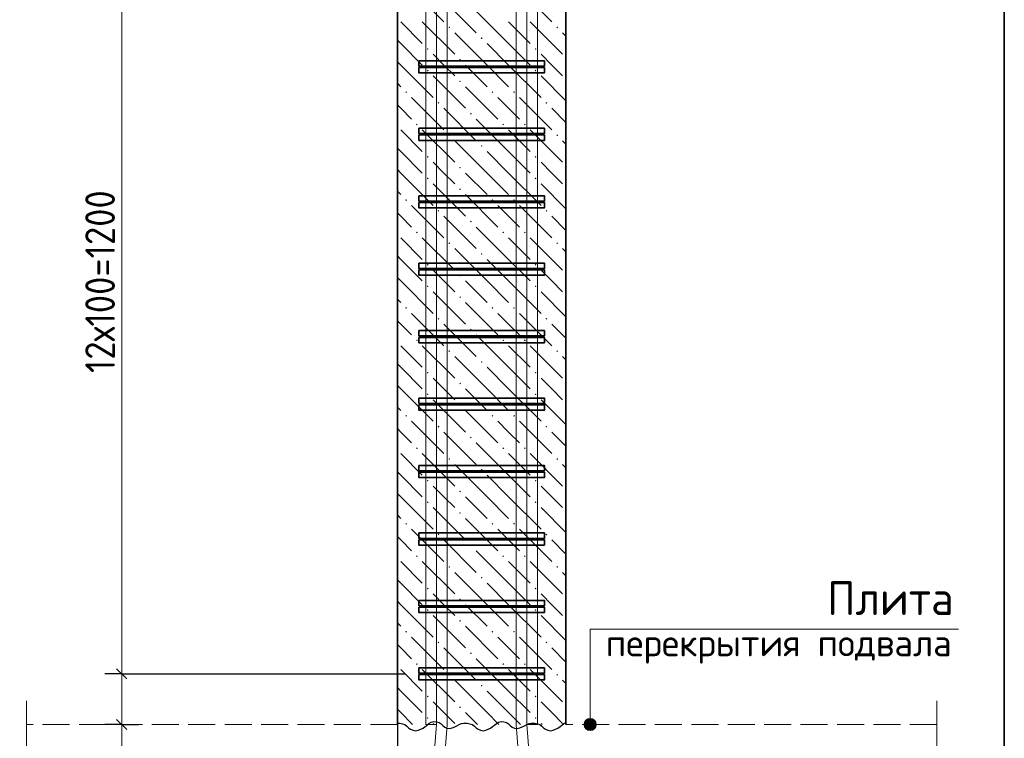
# Model space of a CAD drawing. Header units: millimetres. Extents: x 0 to 42000, y 0 to 29700.
# Tile 3 of 17: x 5185 to 12485, y 5949 to 11276. Entities that reach past the tile are written whole.
import ezdxf

# ---------------------------------------------------------------- set-up
doc = ezdxf.new("R2010")
doc.units = ezdxf.units.MM
doc.linetypes.add('______2', pattern=[270, 200, -70])
doc.linetypes.add('______5', pattern=[1100, 800, -100, 100, -100])
for name, color, linetype, lineweight in [('S1 Продольная арматура', 52, 'Continuous', 25), ('Standard', 7, 'Continuous', 25), ('ЖБ Перекрытие верхний уровень', 7, 'Continuous', 18), ('Оси', 7, '______5', 13), ('Позиционная метка диаметр_ шаг', 7, 'Continuous', 13), ('Позиционная метка линия выноска', 7, 'Continuous', 13), ('Примечания', 7, 'Continuous', 13), ('Размерная линия_ общее', 7, 'Continuous', 13), ('Хомут', 52, 'Continuous', 25)]:
    doc.layers.add(name, color=color, linetype=linetype, lineweight=lineweight)
doc.layers.add('ЖБ Пилон', color=7, linetype='______2', lineweight=13, true_color=0xa0a0a0)
doc.styles.add('ISOCPEUR', font='txt')

msp = doc.modelspace()

# ---------------------------------------------------------------- hatches: boundary and pattern name
at = {"layer": 'ЖБ Пилон', "linetype": 'Continuous', "lineweight": 18, "transparency": 33554687}
for points in [[(8363.2, 11219.3), (8369.7, 11225.7), (8376.2, 11219.3), (8369.7, 11212.7)], [(9163.2, 11219.3), (9169.7, 11225.7), (9176.2, 11219.3), (9169.7, 11212.7)], [(8603.2, 11139.2), (8609.7, 11145.7), (8616.2, 11139.2), (8609.7, 11132.7)], [(8203.2, 11059.2), (8209.7, 11065.7), (8216.2, 11059.2), (8209.7, 11052.7)], [(9003.2, 11059.2), (9009.7, 11065.7), (9016.2, 11059.2), (9009.7, 11052.7)], [(8443.2, 10979.2), (8449.7, 10985.7), (8456.2, 10979.2), (8449.7, 10972.7)], [(8203.2, 10899.2), (8209.7, 10905.7), (8216.2, 10899.2), (8209.7, 10892.7)], [(9003.2, 10899.2), (9009.7, 10905.7), (9016.2, 10899.2), (9009.7, 10892.7)], [(8443.2, 10819.3), (8449.7, 10825.7), (8456.2, 10819.3), (8449.7, 10812.7)], [(8043.2, 10739.2), (8049.7, 10745.7), (8056.2, 10739.2), (8049.7, 10732.7)], [(8683.2, 10739.2), (8689.7, 10745.7), (8696.2, 10739.2), (8689.7, 10732.7)], [(8843.2, 10739.2), (8849.7, 10745.7), (8856.2, 10739.2), (8849.7, 10732.7)], [(8283.2, 10659.2), (8289.7, 10665.7), (8296.2, 10659.2), (8289.7, 10652.7)], [(9083.2, 10659.2), (9089.7, 10665.7), (9096.2, 10659.2), (9089.7, 10652.7)], [(8523.2, 10579.2), (8529.7, 10585.7), (8536.2, 10579.2), (8529.7, 10572.7)], [(8123.2, 10499.2), (8129.7, 10505.7), (8136.2, 10499.2), (8129.7, 10492.7)], [(8763.2, 10499.2), (8769.7, 10505.7), (8776.2, 10499.2), (8769.7, 10492.7)], [(8923.2, 10499.2), (8929.7, 10505.7), (8936.2, 10499.2), (8929.7, 10492.7)], [(8363.2, 10419.3), (8369.7, 10425.7), (8376.2, 10419.3), (8369.7, 10412.7)], [(9163.2, 10419.3), (9169.7, 10425.7), (9176.2, 10419.3), (9169.7, 10412.7)], [(8603.2, 10339.2), (8609.7, 10345.7), (8616.2, 10339.2), (8609.7, 10332.7)], [(8203.2, 10259.2), (8209.7, 10265.7), (8216.2, 10259.2), (8209.7, 10252.7)], [(9003.2, 10259.2), (9009.7, 10265.7), (9016.2, 10259.2), (9009.7, 10252.7)], [(8443.2, 10179.2), (8449.7, 10185.7), (8456.2, 10179.2), (8449.7, 10172.7)], [(8203.2, 10099.2), (8209.7, 10105.7), (8216.2, 10099.2), (8209.7, 10092.7)], [(9003.2, 10099.2), (9009.7, 10105.7), (9016.2, 10099.2), (9009.7, 10092.7)], [(8443.2, 10019.3), (8449.7, 10025.7), (8456.2, 10019.3), (8449.7, 10012.7)], [(8043.2, 9939.2), (8049.7, 9945.7), (8056.2, 9939.2), (8049.7, 9932.7)], [(8683.2, 9939.2), (8689.7, 9945.7), (8696.2, 9939.2), (8689.7, 9932.7)], [(8843.2, 9939.2), (8849.7, 9945.7), (8856.2, 9939.2), (8849.7, 9932.7)], [(8283.2, 9859.2), (8289.7, 9865.7), (8296.2, 9859.2), (8289.7, 9852.7)], [(9083.2, 9859.2), (9089.7, 9865.7), (9096.2, 9859.2), (9089.7, 9852.7)], [(8523.2, 9779.2), (8529.7, 9785.7), (8536.2, 9779.2), (8529.7, 9772.7)], [(8123.2, 9699.2), (8129.7, 9705.7), (8136.2, 9699.2), (8129.7, 9692.7)], [(8763.2, 9699.2), (8769.7, 9705.7), (8776.2, 9699.2), (8769.7, 9692.7)], [(8923.2, 9699.2), (8929.7, 9705.7), (8936.2, 9699.2), (8929.7, 9692.7)], [(8363.2, 9619.3), (8369.7, 9625.7), (8376.2, 9619.3), (8369.7, 9612.7)], [(9163.2, 9619.3), (9169.7, 9625.7), (9176.2, 9619.3), (9169.7, 9612.7)], [(8603.2, 9539.2), (8609.7, 9545.7), (8616.2, 9539.2), (8609.7, 9532.7)], [(8203.2, 9459.2), (8209.7, 9465.7), (8216.2, 9459.2), (8209.7, 9452.7)], [(9003.2, 9459.2), (9009.7, 9465.7), (9016.2, 9459.2), (9009.7, 9452.7)], [(8443.2, 9379.2), (8449.7, 9385.7), (8456.2, 9379.2), (8449.7, 9372.7)], [(8203.2, 9299.2), (8209.7, 9305.7), (8216.2, 9299.2), (8209.7, 9292.7)], [(9003.2, 9299.2), (9009.7, 9305.7), (9016.2, 9299.2), (9009.7, 9292.7)], [(8443.2, 9219.3), (8449.7, 9225.7), (8456.2, 9219.3), (8449.7, 9212.7)], [(8043.2, 9139.2), (8049.7, 9145.7), (8056.2, 9139.2), (8049.7, 9132.7)], [(8683.2, 9139.2), (8689.7, 9145.7), (8696.2, 9139.2), (8689.7, 9132.7)], [(8843.2, 9139.2), (8849.7, 9145.7), (8856.2, 9139.2), (8849.7, 9132.7)], [(8283.2, 9059.2), (8289.7, 9065.7), (8296.2, 9059.2), (8289.7, 9052.7)], [(9083.2, 9059.2), (9089.7, 9065.7), (9096.2, 9059.2), (9089.7, 9052.7)], [(8523.2, 8979.2), (8529.7, 8985.7), (8536.2, 8979.2), (8529.7, 8972.7)], [(8123.2, 8899.2), (8129.7, 8905.7), (8136.2, 8899.2), (8129.7, 8892.7)], [(8763.2, 8899.2), (8769.7, 8905.7), (8776.2, 8899.2), (8769.7, 8892.7)], [(8923.2, 8899.2), (8929.7, 8905.7), (8936.2, 8899.2), (8929.7, 8892.7)], [(8363.2, 8819.3), (8369.7, 8825.7), (8376.2, 8819.3), (8369.7, 8812.7)], [(9163.2, 8819.3), (9169.7, 8825.7), (9176.2, 8819.3), (9169.7, 8812.7)], [(8603.2, 8739.2), (8609.7, 8745.7), (8616.2, 8739.2), (8609.7, 8732.7)], [(8203.2, 8659.2), (8209.7, 8665.7), (8216.2, 8659.2), (8209.7, 8652.7)], [(9003.2, 8659.2), (9009.7, 8665.7), (9016.2, 8659.2), (9009.7, 8652.7)], [(8443.2, 8579.2), (8449.7, 8585.7), (8456.2, 8579.2), (8449.7, 8572.7)], [(8203.2, 8499.2), (8209.7, 8505.7), (8216.2, 8499.2), (8209.7, 8492.7)], [(9003.2, 8499.2), (9009.7, 8505.7), (9016.2, 8499.2), (9009.7, 8492.7)], [(8443.2, 8419.3), (8449.7, 8425.7), (8456.2, 8419.3), (8449.7, 8412.7)], [(8043.2, 8339.2), (8049.7, 8345.7), (8056.2, 8339.2), (8049.7, 8332.7)], [(8683.2, 8339.2), (8689.7, 8345.7), (8696.2, 8339.2), (8689.7, 8332.7)], [(8843.2, 8339.2), (8849.7, 8345.7), (8856.2, 8339.2), (8849.7, 8332.7)], [(8283.2, 8259.2), (8289.7, 8265.7), (8296.2, 8259.2), (8289.7, 8252.7)], [(9083.2, 8259.2), (9089.7, 8265.7), (9096.2, 8259.2), (9089.7, 8252.7)], [(8523.2, 8179.2), (8529.7, 8185.7), (8536.2, 8179.2), (8529.7, 8172.7)], [(8123.2, 8099.2), (8129.7, 8105.7), (8136.2, 8099.2), (8129.7, 8092.7)], [(8763.2, 8099.2), (8769.7, 8105.7), (8776.2, 8099.2), (8769.7, 8092.7)], [(8923.2, 8099.2), (8929.7, 8105.7), (8936.2, 8099.2), (8929.7, 8092.7)], [(8363.2, 8019.3), (8369.7, 8025.7), (8376.2, 8019.3), (8369.7, 8012.7)], [(9163.2, 8019.3), (9169.7, 8025.7), (9176.2, 8019.3), (9169.7, 8012.7)], [(8603.2, 7939.2), (8609.7, 7945.7), (8616.2, 7939.2), (8609.7, 7932.7)], [(8203.2, 7859.2), (8209.7, 7865.7), (8216.2, 7859.2), (8209.7, 7852.7)], [(9003.2, 7859.2), (9009.7, 7865.7), (9016.2, 7859.2), (9009.7, 7852.7)], [(8443.2, 7779.2), (8449.7, 7785.7), (8456.2, 7779.2), (8449.7, 7772.7)], [(8203.2, 7699.2), (8209.7, 7705.7), (8216.2, 7699.2), (8209.7, 7692.7)], [(9003.2, 7699.2), (9009.7, 7705.7), (9016.2, 7699.2), (9009.7, 7692.7)], [(8443.2, 7619.3), (8449.7, 7625.7), (8456.2, 7619.3), (8449.7, 7612.7)], [(8043.2, 7539.2), (8049.7, 7545.7), (8056.2, 7539.2), (8049.7, 7532.7)], [(8683.2, 7539.2), (8689.7, 7545.7), (8696.2, 7539.2), (8689.7, 7532.7)], [(8843.2, 7539.2), (8849.7, 7545.7), (8856.2, 7539.2), (8849.7, 7532.7)], [(8283.2, 7459.2), (8289.7, 7465.7), (8296.2, 7459.2), (8289.7, 7452.7)], [(9083.2, 7459.2), (9089.7, 7465.7), (9096.2, 7459.2), (9089.7, 7452.7)], [(8523.2, 7379.2), (8529.7, 7385.7), (8536.2, 7379.2), (8529.7, 7372.7)], [(8123.2, 7299.2), (8129.7, 7305.7), (8136.2, 7299.2), (8129.7, 7292.7)], [(8763.2, 7299.2), (8769.7, 7305.7), (8776.2, 7299.2), (8769.7, 7292.7)], [(8923.2, 7299.2), (8929.7, 7305.7), (8936.2, 7299.2), (8929.7, 7292.7)], [(8363.2, 7219.2), (8369.7, 7225.7), (8376.2, 7219.2), (8369.7, 7212.7)], [(9163.2, 7219.2), (9169.7, 7225.7), (9176.2, 7219.2), (9169.7, 7212.7)], [(8603.2, 7139.2), (8609.7, 7145.7), (8616.2, 7139.2), (8609.7, 7132.7)], [(8203.2, 7059.2), (8209.7, 7065.7), (8216.2, 7059.2), (8209.7, 7052.7)], [(9003.2, 7059.2), (9009.7, 7065.7), (9016.2, 7059.2), (9009.7, 7052.7)], [(8443.2, 6979.2), (8449.7, 6985.7), (8456.2, 6979.2), (8449.7, 6972.7)], [(8203.2, 6899.2), (8209.7, 6905.7), (8216.2, 6899.2), (8209.7, 6892.7)], [(9003.2, 6899.2), (9009.7, 6905.7), (9016.2, 6899.2), (9009.7, 6892.7)], [(8443.2, 6819.2), (8449.7, 6825.7), (8456.2, 6819.2), (8449.7, 6812.7)], [(8043.2, 6739.2), (8049.7, 6745.7), (8056.2, 6739.2), (8049.7, 6732.7)], [(8683.2, 6739.2), (8689.7, 6745.7), (8696.2, 6739.2), (8689.7, 6732.7)], [(8843.2, 6739.2), (8849.7, 6745.7), (8856.2, 6739.2), (8849.7, 6732.7)], [(8283.2, 6659.2), (8289.7, 6665.7), (8296.2, 6659.2), (8289.7, 6652.7)], [(9083.2, 6659.2), (9089.7, 6665.7), (9096.2, 6659.2), (9089.7, 6652.7)], [(8523.2, 6579.2), (8529.7, 6585.7), (8536.2, 6579.2), (8529.7, 6572.7)], [(8123.2, 6499.2), (8129.7, 6505.7), (8136.2, 6499.2), (8129.7, 6492.7)], [(8763.2, 6499.2), (8769.7, 6505.7), (8776.2, 6499.2), (8769.7, 6492.7)], [(8923.2, 6499.2), (8929.7, 6505.7), (8936.2, 6499.2), (8929.7, 6492.7)], [(8363.2, 6419.2), (8369.7, 6425.7), (8376.2, 6419.2), (8369.7, 6412.7)], [(9163.2, 6419.2), (9169.7, 6425.7), (9176.2, 6419.2), (9169.7, 6412.7)], [(8603.2, 6339.2), (8609.7, 6345.7), (8616.2, 6339.2), (8609.7, 6332.7)], [(8203.2, 6259.2), (8209.7, 6265.7), (8216.2, 6259.2), (8209.7, 6252.7)], [(9003.2, 6259.2), (9009.7, 6265.7), (9016.2, 6259.2), (9009.7, 6252.7)], [(8443.2, 6179.2), (8449.7, 6185.7), (8456.2, 6179.2), (8449.7, 6172.7)], [(8203.2, 6099.2), (8209.7, 6105.7), (8216.2, 6099.2), (8209.7, 6092.7)], [(9003.2, 6099.2), (9009.7, 6105.7), (9016.2, 6099.2), (9009.7, 6092.7)]]:
    msp.add_hatch(color=7, dxfattribs=at).paths.add_polyline_path(points, flags=16)
at = {"layer": 'Позиционная метка линия выноска', "linetype": 'Continuous', "lineweight": 13, "transparency": 33554687}
for points in [[(9368.6, 6051.3), (9458.6, 6051.3), (9452.3, 6073.8)], [(9368.6, 6051.3), (9452.3, 6073.8), (9374.9, 6073.8)], [(9374.9, 6073.8), (9452.3, 6073.8), (9436.1, 6090)], [(9374.9, 6073.8), (9436.1, 6090), (9391.1, 6090)], [(9391.1, 6090), (9436.1, 6090), (9413.6, 6096.3)], [(9374.9, 6028.8), (9458.6, 6051.3), (9368.6, 6051.3)], [(9374.9, 6028.8), (9452.3, 6028.8), (9458.6, 6051.3)], [(9391.1, 6012.6), (9452.3, 6028.8), (9374.9, 6028.8)], [(9391.1, 6012.6), (9436.1, 6012.6), (9452.3, 6028.8)], [(9436.1, 6012.6), (9391.1, 6012.6), (9413.6, 6006.3)]]:
    msp.add_hatch(color=7, dxfattribs=at).paths.add_polyline_path(points)

# ---------------------------------------------------------------- linework, layer by layer
at = {"layer": 'S1 Продольная арматура', "color": 7, "linetype": 'Continuous', "lineweight": 18, "transparency": 33554687}
for points in [[(8944.5, 6051.3), (8944.5, 24376.3), (8939.3, 24413.9), (8926.8, 24452), (8907.2, 24486.8), (8883.5, 24515.2), (8855.1, 24538.9), (8820.2, 24558.5), (8782.2, 24571), (8744.6, 24576.3), (5444.5, 24576.3), (5444.5, 24656.3), (8750.1, 24656.3), (8800.3, 24649.3), (8852.6, 24632), (8900.7, 24605.1), (8940.3, 24572), (8973.4, 24532.4), (9000.3, 24484.3), (9017.6, 24432.1), (9024.5, 24381.8), (9024.5, 6051.3), (8944.5, 6051.3)], [(8944.5, 6051.3), (8944.5, 24376.3), (8939.3, 24413.9), (8926.8, 24452), (8907.2, 24486.8), (8883.5, 24515.2), (8855.1, 24538.9), (8820.2, 24558.5), (8782.2, 24571), (8744.6, 24576.3), (5444.5, 24576.3), (5444.5, 24656.3), (8750.1, 24656.3), (8800.3, 24649.3), (8852.6, 24632), (8900.7, 24605.1), (8940.3, 24572), (8973.4, 24532.4), (9000.3, 24484.3), (9017.6, 24432.1), (9024.5, 24381.8), (9024.5, 6051.3), (8944.5, 6051.3)], [(8944.5, 6051.3), (8944.5, 24376.3), (8939.3, 24413.9), (8926.8, 24452), (8907.2, 24486.8), (8883.5, 24515.2), (8855.1, 24538.9), (8820.2, 24558.5), (8782.2, 24571), (8744.6, 24576.3), (5444.5, 24576.3), (5444.5, 24656.3), (8750.1, 24656.3), (8800.3, 24649.3), (8852.6, 24632), (8900.7, 24605.1), (8940.3, 24572), (8973.4, 24532.4), (9000.3, 24484.3), (9017.6, 24432.1), (9024.5, 24381.8), (9024.5, 6051.3), (8944.5, 6051.3)], [(8944.5, 6051.3), (8944.5, 24376.3), (8939.3, 24413.9), (8926.8, 24452), (8907.2, 24486.8), (8883.5, 24515.2), (8855.1, 24538.9), (8820.2, 24558.5), (8782.2, 24571), (8744.6, 24576.3), (5444.5, 24576.3), (5444.5, 24656.3), (8750.1, 24656.3), (8800.3, 24649.3), (8852.6, 24632), (8900.7, 24605.1), (8940.3, 24572), (8973.4, 24532.4), (9000.3, 24484.3), (9017.6, 24432.1), (9024.5, 24381.8), (9024.5, 6051.3), (8944.5, 6051.3)], [(8944.5, 6051.3), (8944.5, 24376.3), (8939.3, 24413.9), (8926.8, 24452), (8907.2, 24486.8), (8883.5, 24515.2), (8855.1, 24538.9), (8820.2, 24558.5), (8782.2, 24571), (8744.6, 24576.3), (5444.5, 24576.3), (5444.5, 24656.3), (8750.1, 24656.3), (8800.3, 24649.3), (8852.6, 24632), (8900.7, 24605.1), (8940.3, 24572), (8973.4, 24532.4), (9000.3, 24484.3), (9017.6, 24432.1), (9024.5, 24381.8), (9024.5, 6051.3), (8944.5, 6051.3)], [(8944.5, 6051.3), (8944.5, 24376.3), (8939.3, 24413.9), (8926.8, 24452), (8907.2, 24486.8), (8883.5, 24515.2), (8855.1, 24538.9), (8820.2, 24558.5), (8782.2, 24571), (8744.6, 24576.3), (5444.5, 24576.3), (5444.5, 24656.3), (8750.1, 24656.3), (8800.3, 24649.3), (8852.6, 24632), (8900.7, 24605.1), (8940.3, 24572), (8973.4, 24532.4), (9000.3, 24484.3), (9017.6, 24432.1), (9024.5, 24381.8), (9024.5, 6051.3), (8944.5, 6051.3)], [(8944.5, 6051.3), (8944.5, 24376.3), (8939.3, 24413.9), (8926.8, 24452), (8907.2, 24486.8), (8883.5, 24515.2), (8855.1, 24538.9), (8820.2, 24558.5), (8782.2, 24571), (8744.6, 24576.3), (5444.5, 24576.3), (5444.5, 24656.3), (8750.1, 24656.3), (8800.3, 24649.3), (8852.6, 24632), (8900.7, 24605.1), (8940.3, 24572), (8973.4, 24532.4), (9000.3, 24484.3), (9017.6, 24432.1), (9024.5, 24381.8), (9024.5, 6051.3), (8944.5, 6051.3)], [(8944.5, 6051.3), (8944.5, 24376.3), (8939.3, 24413.9), (8926.8, 24452), (8907.2, 24486.8), (8883.5, 24515.2), (8855.1, 24538.9), (8820.2, 24558.5), (8782.2, 24571), (8744.6, 24576.3), (5444.5, 24576.3), (5444.5, 24656.3), (8750.1, 24656.3), (8800.3, 24649.3), (8852.6, 24632), (8900.7, 24605.1), (8940.3, 24572), (8973.4, 24532.4), (9000.3, 24484.3), (9017.6, 24432.1), (9024.5, 24381.8), (9024.5, 6051.3), (8944.5, 6051.3)], [(8194.5, 6051.3), (8194.5, 24381.8), (8201.5, 24432.1), (8218.8, 24484.3), (8245.7, 24532.4), (8278.8, 24572), (8318.4, 24605.1), (8366.5, 24632), (8418.8, 24649.3), (8469, 24656.3), (11774.5, 24656.3), (11774.5, 24576.3), (8474.5, 24576.3), (8436.9, 24571), (8398.9, 24558.5), (8364, 24538.9), (8335.6, 24515.2), (8311.9, 24486.8), (8292.3, 24452), (8279.8, 24413.9), (8274.5, 24376.3), (8274.5, 6051.3), (8194.5, 6051.3)], [(8194.5, 6051.3), (8194.5, 24381.8), (8201.5, 24432.1), (8218.8, 24484.3), (8245.7, 24532.4), (8278.8, 24572), (8318.4, 24605.1), (8366.5, 24632), (8418.8, 24649.3), (8469, 24656.3), (11774.5, 24656.3), (11774.5, 24576.3), (8474.5, 24576.3), (8436.9, 24571), (8398.9, 24558.5), (8364, 24538.9), (8335.6, 24515.2), (8311.9, 24486.8), (8292.3, 24452), (8279.8, 24413.9), (8274.5, 24376.3), (8274.5, 6051.3), (8194.5, 6051.3)], [(8194.5, 6051.3), (8194.5, 24381.8), (8201.5, 24432.1), (8218.8, 24484.3), (8245.7, 24532.4), (8278.8, 24572), (8318.4, 24605.1), (8366.5, 24632), (8418.8, 24649.3), (8469, 24656.3), (11774.5, 24656.3), (11774.5, 24576.3), (8474.5, 24576.3), (8436.9, 24571), (8398.9, 24558.5), (8364, 24538.9), (8335.6, 24515.2), (8311.9, 24486.8), (8292.3, 24452), (8279.8, 24413.9), (8274.5, 24376.3), (8274.5, 6051.3), (8194.5, 6051.3)], [(8194.5, 6051.3), (8194.5, 24381.8), (8201.5, 24432.1), (8218.8, 24484.3), (8245.7, 24532.4), (8278.8, 24572), (8318.4, 24605.1), (8366.5, 24632), (8418.8, 24649.3), (8469, 24656.3), (11774.5, 24656.3), (11774.5, 24576.3), (8474.5, 24576.3), (8436.9, 24571), (8398.9, 24558.5), (8364, 24538.9), (8335.6, 24515.2), (8311.9, 24486.8), (8292.3, 24452), (8279.8, 24413.9), (8274.5, 24376.3), (8274.5, 6051.3), (8194.5, 6051.3)], [(8194.5, 6051.3), (8194.5, 24381.8), (8201.5, 24432.1), (8218.8, 24484.3), (8245.7, 24532.4), (8278.8, 24572), (8318.4, 24605.1), (8366.5, 24632), (8418.8, 24649.3), (8469, 24656.3), (11774.5, 24656.3), (11774.5, 24576.3), (8474.5, 24576.3), (8436.9, 24571), (8398.9, 24558.5), (8364, 24538.9), (8335.6, 24515.2), (8311.9, 24486.8), (8292.3, 24452), (8279.8, 24413.9), (8274.5, 24376.3), (8274.5, 6051.3), (8194.5, 6051.3)], [(8194.5, 6051.3), (8194.5, 24381.8), (8201.5, 24432.1), (8218.8, 24484.3), (8245.7, 24532.4), (8278.8, 24572), (8318.4, 24605.1), (8366.5, 24632), (8418.8, 24649.3), (8469, 24656.3), (11774.5, 24656.3), (11774.5, 24576.3), (8474.5, 24576.3), (8436.9, 24571), (8398.9, 24558.5), (8364, 24538.9), (8335.6, 24515.2), (8311.9, 24486.8), (8292.3, 24452), (8279.8, 24413.9), (8274.5, 24376.3), (8274.5, 6051.3), (8194.5, 6051.3)], [(8194.5, 6051.3), (8194.5, 24381.8), (8201.5, 24432.1), (8218.8, 24484.3), (8245.7, 24532.4), (8278.8, 24572), (8318.4, 24605.1), (8366.5, 24632), (8418.8, 24649.3), (8469, 24656.3), (11774.5, 24656.3), (11774.5, 24576.3), (8474.5, 24576.3), (8436.9, 24571), (8398.9, 24558.5), (8364, 24538.9), (8335.6, 24515.2), (8311.9, 24486.8), (8292.3, 24452), (8279.8, 24413.9), (8274.5, 24376.3), (8274.5, 6051.3), (8194.5, 6051.3)], [(8194.5, 6051.3), (8194.5, 24381.8), (8201.5, 24432.1), (8218.8, 24484.3), (8245.7, 24532.4), (8278.8, 24572), (8318.4, 24605.1), (8366.5, 24632), (8418.8, 24649.3), (8469, 24656.3), (11774.5, 24656.3), (11774.5, 24576.3), (8474.5, 24576.3), (8436.9, 24571), (8398.9, 24558.5), (8364, 24538.9), (8335.6, 24515.2), (8311.9, 24486.8), (8292.3, 24452), (8279.8, 24413.9), (8274.5, 24376.3), (8274.5, 6051.3), (8194.5, 6051.3)], [(8194.5, 3511.3), (8194.5, 5047.3), (8274.5, 6052.3), (8274.5, 12701.3), (8354.5, 12701.3), (8354.5, 6049.1), (8274.5, 5044.1), (8274.5, 3511.3), (8194.5, 3511.3)], [(8194.5, 3511.3), (8194.5, 5047.3), (8274.5, 6052.3), (8274.5, 12701.3), (8354.5, 12701.3), (8354.5, 6049.1), (8274.5, 5044.1), (8274.5, 3511.3), (8194.5, 3511.3)], [(8194.5, 3511.3), (8194.5, 5047.3), (8274.5, 6052.3), (8274.5, 12701.3), (8354.5, 12701.3), (8354.5, 6049.1), (8274.5, 5044.1), (8274.5, 3511.3), (8194.5, 3511.3)], [(8194.5, 3511.3), (8194.5, 5047.3), (8274.5, 6052.3), (8274.5, 12701.3), (8354.5, 12701.3), (8354.5, 6049.1), (8274.5, 5044.1), (8274.5, 3511.3), (8194.5, 3511.3)], [(8194.5, 3511.3), (8194.5, 5047.3), (8274.5, 6052.3), (8274.5, 12701.3), (8354.5, 12701.3), (8354.5, 6049.1), (8274.5, 5044.1), (8274.5, 3511.3), (8194.5, 3511.3)], [(8194.5, 3511.3), (8194.5, 5047.3), (8274.5, 6052.3), (8274.5, 12701.3), (8354.5, 12701.3), (8354.5, 6049.1), (8274.5, 5044.1), (8274.5, 3511.3), (8194.5, 3511.3)], [(8194.5, 3511.3), (8194.5, 5047.3), (8274.5, 6052.3), (8274.5, 12701.3), (8354.5, 12701.3), (8354.5, 6049.1), (8274.5, 5044.1), (8274.5, 3511.3), (8194.5, 3511.3)], [(8194.5, 3511.3), (8194.5, 5047.3), (8274.5, 6052.3), (8274.5, 12701.3), (8354.5, 12701.3), (8354.5, 6049.1), (8274.5, 5044.1), (8274.5, 3511.3), (8194.5, 3511.3)], [(8944.5, 3511.3), (8944.5, 5044.1), (8864.5, 6049.1), (8864.5, 12701.3), (8944.5, 12701.3), (8944.5, 6052.3), (9024.5, 5047.3), (9024.5, 3511.3), (8944.5, 3511.3)], [(8944.5, 3511.3), (8944.5, 5044.1), (8864.5, 6049.1), (8864.5, 12701.3), (8944.5, 12701.3), (8944.5, 6052.3), (9024.5, 5047.3), (9024.5, 3511.3), (8944.5, 3511.3)], [(8944.5, 3511.3), (8944.5, 5044.1), (8864.5, 6049.1), (8864.5, 12701.3), (8944.5, 12701.3), (8944.5, 6052.3), (9024.5, 5047.3), (9024.5, 3511.3), (8944.5, 3511.3)], [(8944.5, 3511.3), (8944.5, 5044.1), (8864.5, 6049.1), (8864.5, 12701.3), (8944.5, 12701.3), (8944.5, 6052.3), (9024.5, 5047.3), (9024.5, 3511.3), (8944.5, 3511.3)], [(8944.5, 3511.3), (8944.5, 5044.1), (8864.5, 6049.1), (8864.5, 12701.3), (8944.5, 12701.3), (8944.5, 6052.3), (9024.5, 5047.3), (9024.5, 3511.3), (8944.5, 3511.3)], [(8944.5, 3511.3), (8944.5, 5044.1), (8864.5, 6049.1), (8864.5, 12701.3), (8944.5, 12701.3), (8944.5, 6052.3), (9024.5, 5047.3), (9024.5, 3511.3), (8944.5, 3511.3)], [(8944.5, 3511.3), (8944.5, 5044.1), (8864.5, 6049.1), (8864.5, 12701.3), (8944.5, 12701.3), (8944.5, 6052.3), (9024.5, 5047.3), (9024.5, 3511.3), (8944.5, 3511.3)], [(8944.5, 3511.3), (8944.5, 5044.1), (8864.5, 6049.1), (8864.5, 12701.3), (8944.5, 12701.3), (8944.5, 6052.3), (9024.5, 5047.3), (9024.5, 3511.3), (8944.5, 3511.3)]]:
    msp.add_lwpolyline(points, dxfattribs=at)
at = {"layer": 'Standard', "color": 254, "linetype": 'Continuous', "lineweight": 35, "true_color": 0xc4c4ff, "transparency": 33554687}
msp.add_lwpolyline([(4734.5, 3051.3), (12484.5, 3051.3), (12484.5, 27351.3), (4734.5, 27351.3), (4734.5, 3051.3)], dxfattribs=at)
at = {"layer": 'ЖБ Перекрытие верхний уровень', "color": 7, "linetype": '______2', "lineweight": 18, "transparency": 33554687}
for p, q in [((7984.5, 6051.3), (5234.5, 6051.3)), ((11984.5, 6051.3), (9234.5, 6051.3))]:
    msp.add_line(p, q, dxfattribs=at)
at = {"layer": 'ЖБ Пилон', "color": 7, "linetype": 'Continuous', "lineweight": 35, "transparency": 33554687}
for p, q in [((7984.5, 23951.3), (7984.5, 6051.3)), ((9234.5, 6051.3), (9234.5, 23951.3))]:
    msp.add_line(p, q, dxfattribs=at)
at = {"layer": 'ЖБ Пилон', "color": 9, "linetype": 'Continuous', "lineweight": 18, "true_color": 0xc7c7c7, "transparency": 33554687}
for p, q in [((8089.7, 11499.2), (8329.7, 11259.2)), ((8889.7, 11499.2), (9129.7, 11259.2)), ((8329.7, 11419.3), (8569.7, 11179.2)), ((8809.7, 11099.2), (8569.7, 11339.2)), ((8009.7, 11259.2), (8169.7, 11099.2)), ((8169.7, 11259.2), (8409.7, 11019.3)), ((8809.7, 11259.2), (8969.7, 11099.2)), ((8969.7, 11259.2), (9209.7, 11019.3)), ((8649.7, 10939.2), (8409.7, 11179.2)), ((9234.5, 11154.4), (9209.7, 11179.2)), ((8009.7, 11099.2), (7984.5, 11124.4)), ((8009.7, 11099.2), (8169.7, 10939.2)), ((8649.7, 11099.2), (8809.7, 10939.2)), ((8809.7, 11099.2), (8969.7, 10939.2)), ((7984.5, 10964.4), (8009.7, 10939.2)), ((8329.7, 10939.2), (8249.7, 11019.3)), ((9129.7, 10939.2), (9049.7, 11019.3)), ((8009.7, 10939.2), (8249.7, 10699.2)), ((8409.7, 10859.2), (8329.7, 10939.2)), ((8489.7, 10939.2), (8649.7, 10779.2)), ((8649.7, 10939.2), (8809.7, 10779.2)), ((8809.7, 10939.2), (9049.7, 10699.2)), ((9209.7, 10859.2), (9129.7, 10939.2)), ((7984.5, 10804.4), (8009.7, 10779.2)), ((8249.7, 10859.2), (8489.7, 10619.3)), ((9049.7, 10859.2), (9234.5, 10674.4)), ((8489.7, 10779.2), (8729.7, 10539.2)), ((8089.7, 10699.2), (8329.7, 10459.2)), ((8809.7, 10619.3), (8729.7, 10699.2)), ((8889.7, 10699.2), (9129.7, 10459.2)), ((8009.7, 10619.3), (7984.5, 10644.4)), ((8089.7, 10539.2), (8009.7, 10619.3)), ((8329.7, 10619.3), (8569.7, 10379.2)), ((8889.7, 10539.2), (8809.7, 10619.3)), ((9129.7, 10619.3), (9234.5, 10514.4)), ((8809.7, 10299.2), (8569.7, 10539.2)), ((8009.7, 10459.2), (8169.7, 10299.2)), ((8169.7, 10459.2), (8409.7, 10219.3)), ((8809.7, 10459.2), (8969.7, 10299.2)), ((8969.7, 10459.2), (9209.7, 10219.3)), ((8649.7, 10139.2), (8409.7, 10379.2)), ((9234.5, 10354.4), (9209.7, 10379.2)), ((8009.7, 10299.2), (7984.5, 10324.4)), ((8009.7, 10299.2), (8169.7, 10139.2)), ((8649.7, 10299.2), (8809.7, 10139.2)), ((8809.7, 10299.2), (8969.7, 10139.2)), ((7984.5, 10164.4), (8009.7, 10139.2)), ((8329.7, 10139.2), (8249.7, 10219.3)), ((9129.7, 10139.2), (9049.7, 10219.3)), ((8009.7, 10139.2), (8249.7, 9899.2)), ((8409.7, 10059.2), (8329.7, 10139.2)), ((8489.7, 10139.2), (8649.7, 9979.2)), ((8649.7, 10139.2), (8809.7, 9979.2)), ((8809.7, 10139.2), (9049.7, 9899.2)), ((9209.7, 10059.2), (9129.7, 10139.2)), ((7984.5, 10004.4), (8009.7, 9979.2)), ((8249.7, 10059.2), (8489.7, 9819.3)), ((9049.7, 10059.2), (9234.5, 9874.4)), ((8489.7, 9979.2), (8729.7, 9739.2)), ((8089.7, 9899.2), (8329.7, 9659.2)), ((8809.7, 9819.3), (8729.7, 9899.2)), ((8889.7, 9899.2), (9129.7, 9659.2)), ((8009.7, 9819.3), (7984.5, 9844.4)), ((8089.7, 9739.2), (8009.7, 9819.3)), ((8329.7, 9819.3), (8569.7, 9579.2)), ((8889.7, 9739.2), (8809.7, 9819.3)), ((9129.7, 9819.3), (9234.5, 9714.4)), ((8809.7, 9499.2), (8569.7, 9739.2)), ((8009.7, 9659.2), (8169.7, 9499.2)), ((8169.7, 9659.2), (8409.7, 9419.3)), ((8809.7, 9659.2), (8969.7, 9499.2)), ((8969.7, 9659.2), (9209.7, 9419.3)), ((8649.7, 9339.2), (8409.7, 9579.2)), ((9234.5, 9554.4), (9209.7, 9579.2)), ((8009.7, 9499.2), (7984.5, 9524.4)), ((8009.7, 9499.2), (8169.7, 9339.2)), ((8649.7, 9499.2), (8809.7, 9339.2)), ((8809.7, 9499.2), (8969.7, 9339.2)), ((8329.7, 9339.2), (8249.7, 9419.3)), ((9129.7, 9339.2), (9049.7, 9419.3)), ((7984.5, 9364.4), (8009.7, 9339.2)), ((8009.7, 9339.2), (8249.7, 9099.2)), ((8409.7, 9259.2), (8329.7, 9339.2)), ((8489.7, 9339.2), (8649.7, 9179.2)), ((8649.7, 9339.2), (8809.7, 9179.2)), ((8809.7, 9339.2), (9049.7, 9099.2)), ((9209.7, 9259.2), (9129.7, 9339.2)), ((7984.5, 9204.4), (8009.7, 9179.2)), ((8249.7, 9259.2), (8489.7, 9019.3)), ((9049.7, 9259.2), (9234.5, 9074.4)), ((8489.7, 9179.2), (8729.7, 8939.2)), ((8089.7, 9099.2), (8329.7, 8859.2)), ((8809.7, 9019.3), (8729.7, 9099.2)), ((8889.7, 9099.2), (9129.7, 8859.2)), ((8009.7, 9019.3), (7984.5, 9044.4)), ((8089.7, 8939.2), (8009.7, 9019.3)), ((8329.7, 9019.3), (8569.7, 8779.2)), ((8889.7, 8939.2), (8809.7, 9019.3)), ((9129.7, 9019.3), (9234.5, 8914.4)), ((8809.7, 8699.2), (8569.7, 8939.2)), ((8009.7, 8859.2), (8169.7, 8699.2)), ((8169.7, 8859.2), (8409.7, 8619.3)), ((8809.7, 8859.2), (8969.7, 8699.2)), ((8969.7, 8859.2), (9209.7, 8619.3)), ((8649.7, 8539.2), (8409.7, 8779.2)), ((9234.5, 8754.4), (9209.7, 8779.2)), ((8009.7, 8699.2), (7984.5, 8724.4)), ((8009.7, 8699.2), (8169.7, 8539.2)), ((8649.7, 8699.2), (8809.7, 8539.2)), ((8809.7, 8699.2), (8969.7, 8539.2)), ((8329.7, 8539.2), (8249.7, 8619.3)), ((9129.7, 8539.2), (9049.7, 8619.3)), ((7984.5, 8564.4), (8009.7, 8539.2)), ((8009.7, 8539.2), (8249.7, 8299.2)), ((8409.7, 8459.2), (8329.7, 8539.2)), ((8489.7, 8539.2), (8649.7, 8379.2)), ((8649.7, 8539.2), (8809.7, 8379.2)), ((8809.7, 8539.2), (9049.7, 8299.2)), ((9209.7, 8459.2), (9129.7, 8539.2)), ((7984.5, 8404.4), (8009.7, 8379.2)), ((8249.7, 8459.2), (8489.7, 8219.3)), ((9049.7, 8459.2), (9234.5, 8274.4)), ((8489.7, 8379.2), (8729.7, 8139.2)), ((8089.7, 8299.2), (8329.7, 8059.2)), ((8809.7, 8219.3), (8729.7, 8299.2)), ((8889.7, 8299.2), (9129.7, 8059.2)), ((8009.7, 8219.3), (7984.5, 8244.4)), ((8089.7, 8139.2), (8009.7, 8219.3)), ((8329.7, 8219.3), (8569.7, 7979.2)), ((8889.7, 8139.2), (8809.7, 8219.3)), ((9129.7, 8219.3), (9234.5, 8114.4)), ((8809.7, 7899.2), (8569.7, 8139.2)), ((8009.7, 8059.2), (8169.7, 7899.2)), ((8169.7, 8059.2), (8409.7, 7819.3)), ((8809.7, 8059.2), (8969.7, 7899.2)), ((8969.7, 8059.2), (9209.7, 7819.3)), ((8649.7, 7739.2), (8409.7, 7979.2)), ((9234.5, 7954.4), (9209.7, 7979.2)), ((8009.7, 7899.2), (7984.5, 7924.4)), ((8009.7, 7899.2), (8169.7, 7739.2)), ((8649.7, 7899.2), (8809.7, 7739.2)), ((8809.7, 7899.2), (8969.7, 7739.2)), ((8329.7, 7739.2), (8249.7, 7819.3)), ((9129.7, 7739.2), (9049.7, 7819.3)), ((7984.5, 7764.4), (8009.7, 7739.2)), ((8009.7, 7739.2), (8249.7, 7499.2)), ((8409.7, 7659.2), (8329.7, 7739.2)), ((8489.7, 7739.2), (8649.7, 7579.2)), ((8649.7, 7739.2), (8809.7, 7579.2)), ((8809.7, 7739.2), (9049.7, 7499.2)), ((9209.7, 7659.2), (9129.7, 7739.2)), ((7984.5, 7604.4), (8009.7, 7579.2)), ((8249.7, 7659.2), (8489.7, 7419.3)), ((9049.7, 7659.2), (9234.5, 7474.4)), ((8489.7, 7579.2), (8729.7, 7339.2)), ((8089.7, 7499.2), (8329.7, 7259.2)), ((8809.7, 7419.3), (8729.7, 7499.2)), ((8889.7, 7499.2), (9129.7, 7259.2)), ((8009.7, 7419.3), (7984.5, 7444.4)), ((8089.7, 7339.2), (8009.7, 7419.3)), ((8329.7, 7419.3), (8569.7, 7179.2)), ((8889.7, 7339.2), (8809.7, 7419.3)), ((9129.7, 7419.3), (9234.5, 7314.4)), ((8809.7, 7099.2), (8569.7, 7339.2)), ((8009.7, 7259.2), (8169.7, 7099.2)), ((8169.7, 7259.2), (8409.7, 7019.2)), ((8809.7, 7259.2), (8969.7, 7099.2)), ((8969.7, 7259.2), (9209.7, 7019.2)), ((8649.7, 6939.2), (8409.7, 7179.2)), ((9234.5, 7154.4), (9209.7, 7179.2)), ((8009.7, 7099.2), (7984.5, 7124.4)), ((8009.7, 7099.2), (8169.7, 6939.2)), ((8649.7, 7099.2), (8809.7, 6939.2)), ((8809.7, 7099.2), (8969.7, 6939.2)), ((8329.7, 6939.2), (8249.7, 7019.2)), ((9129.7, 6939.2), (9049.7, 7019.2)), ((7984.5, 6964.4), (8009.7, 6939.2)), ((8009.7, 6939.2), (8249.7, 6699.2)), ((8409.7, 6859.2), (8329.7, 6939.2)), ((8489.7, 6939.2), (8649.7, 6779.2)), ((8649.7, 6939.2), (8809.7, 6779.2)), ((8809.7, 6939.2), (9049.7, 6699.2)), ((9209.7, 6859.2), (9129.7, 6939.2)), ((7984.5, 6804.4), (8009.7, 6779.2)), ((8249.7, 6859.2), (8489.7, 6619.2)), ((9049.7, 6859.2), (9234.5, 6674.4)), ((8489.7, 6779.2), (8729.7, 6539.2)), ((8009.7, 6619.2), (7984.5, 6644.4)), ((8089.7, 6699.2), (8329.7, 6459.2)), ((8809.7, 6619.2), (8729.7, 6699.2)), ((8889.7, 6699.2), (9129.7, 6459.2)), ((8089.7, 6539.2), (8009.7, 6619.2)), ((8329.7, 6619.2), (8569.7, 6379.2)), ((8889.7, 6539.2), (8809.7, 6619.2)), ((9129.7, 6619.2), (9234.5, 6514.4)), ((8809.7, 6299.2), (8569.7, 6539.2)), ((8009.7, 6459.2), (8169.7, 6299.2)), ((8169.7, 6459.2), (8409.7, 6219.2)), ((8809.7, 6459.2), (8969.7, 6299.2)), ((8969.7, 6459.2), (9209.7, 6219.2)), ((8649.7, 6139.2), (8409.7, 6379.2)), ((9234.5, 6354.4), (9209.7, 6379.2)), ((8009.7, 6299.2), (7984.5, 6324.4)), ((8009.7, 6299.2), (8169.7, 6139.2)), ((8649.7, 6299.2), (8809.7, 6139.2)), ((8809.7, 6299.2), (8969.7, 6139.2)), ((8329.7, 6139.2), (8249.7, 6219.2)), ((9129.7, 6139.2), (9049.7, 6219.2)), ((7984.5, 6164.4), (8009.7, 6139.2)), ((8009.7, 6139.2), (8097.7, 6051.3)), ((8409.7, 6059.2), (8329.7, 6139.2)), ((8489.7, 6139.2), (8577.7, 6051.3)), ((8649.7, 6139.2), (8737.7, 6051.3)), ((8809.7, 6139.2), (8897.7, 6051.3)), ((9209.7, 6059.2), (9129.7, 6139.2)), ((8249.7, 6059.2), (8257.7, 6051.3)), ((9049.7, 6059.2), (9057.7, 6051.3))]:
    msp.add_line(p, q, dxfattribs=at)
at = {"layer": 'Оси', "color": 8, "linetype": '______5', "lineweight": -3, "transparency": 33554687}
msp.add_line((7984.5, 6551.3), (7984.5, 2935.2), dxfattribs=at)
at = {"layer": 'Позиционная метка линия выноска', "color": 7, "linetype": 'Continuous', "lineweight": 13, "transparency": 33554687}
for p, q in [((9413.6, 6096.3), (9413.6, 6096.3)), ((9368.6, 6051.3), (9368.6, 6051.3)), ((9413.6, 6006.3), (9413.6, 6006.3)), ((9458.6, 6051.3), (9458.6, 6051.3))]:
    msp.add_line(p, q, dxfattribs=at)
msp.add_lwpolyline([(9413.6, 6051.3), (9413.6, 6757.4), (12145.9, 6757.4)], dxfattribs=at)
msp.add_circle((9413.6, 6051.3), 45, dxfattribs=at)
at = {"layer": 'Примечания', "color": 7, "linetype": 'Continuous', "lineweight": 13, "transparency": 33554687}
for p, q in [((5234.5, 6226.3), (5234.5, 5591.8)), ((11984.5, 6226.3), (11984.5, 5591.8)), ((5940.8, 6051.3), (5940.8, 5651.3))]:
    msp.add_line(p, q, dxfattribs=at)
at = {"layer": 'Примечания', "color": 7, "linetype": 'Continuous', "lineweight": 25, "transparency": 33554687}
for points in [[(7984.5, 6060), (8003, 6060.3), (8023, 6057.4), (8041, 6050.8), (8055.5, 6039.9), (8068, 6026.9), (8082.5, 6016), (8101, 6009.4), (8120.5, 6005.5), (8140, 6009.9), (8158, 6016.9), (8175.5, 6025), (8190.5, 6035.7), (8204.5, 6047.2), (8218.5, 6058.6), (8235.5, 6067.6), (8254.5, 6072.4), (8274.5, 6071.7), (8294, 6066.4), (8308.5, 6055.7), (8321.5, 6043.2), (8335.5, 6031.8), (8352.5, 6023.3), (8372.5, 6021.4), (8392, 6026.2), (8409.5, 6033.7), (8426.5, 6042.3), (8444, 6050.5), (8461, 6058.6), (8480.5, 6062.4), (8484.5, 6062.8)], [(8484.5, 6060), (8503, 6060.3), (8523, 6057.4), (8541, 6050.8), (8555.5, 6039.9), (8568, 6026.9), (8582.5, 6016), (8601, 6009.4), (8620.5, 6005.5), (8640, 6009.9), (8658, 6016.9), (8675.5, 6025), (8690.5, 6035.7), (8704.5, 6047.2), (8718.5, 6058.6), (8735.5, 6067.6), (8754.5, 6072.4), (8774.5, 6071.7), (8794, 6066.4), (8808.5, 6055.7), (8821.5, 6043.2), (8835.5, 6031.8), (8852.5, 6023.3), (8872.5, 6021.4), (8892, 6026.2), (8909.5, 6033.7), (8926.5, 6042.3), (8944, 6050.5), (8961, 6058.6), (8980.5, 6062.4), (8984.5, 6062.8)], [(8984.5, 6060), (9003, 6060.3), (9023, 6057.4), (9041, 6050.8), (9055.5, 6039.9), (9068, 6026.9), (9082.5, 6016), (9101, 6009.4), (9120.5, 6005.5), (9140, 6009.9), (9158, 6016.9), (9175.5, 6025), (9190.5, 6035.7), (9204.5, 6047.2), (9218.5, 6058.6), (9234.5, 6067.1)]]:
    msp.add_lwpolyline(points, dxfattribs=at)
at = {"layer": 'Размерная линия_ общее', "color": 7, "linetype": 'Continuous', "lineweight": 13, "transparency": 33554687}
for p, q in [((5940.8, 6426.3), (5940.8, 12426.3)), ((5940.8, 6051.3), (5940.8, 6426.3)), ((5940.8, 6051.3), (5940.8, 5976.3))]:
    msp.add_line(p, q, dxfattribs=at)
at = {"layer": 'Размерная линия_ общее', "color": 253, "linetype": 'Continuous', "lineweight": -3, "true_color": 0xa0a0a0, "transparency": 33554687}
for p, q in [((5940.8, 6426.3), (5815.8, 6426.3)), ((5940.8, 6426.3), (6065.8, 6426.3)), ((5940.8, 6051.3), (5815.8, 6051.3)), ((5940.8, 6051.3), (6065.8, 6051.3)), ((5940.8, 6051.3), (5940.8, 6051.3))]:
    msp.add_line(p, q, dxfattribs=at)
at = {"layer": 'Размерная линия_ общее', "color": 7, "linetype": 'Continuous', "lineweight": 25, "transparency": 33554687}
for p, q in [((5978.3, 6388.8), (5903.3, 6463.8)), ((5978.3, 6013.8), (5903.3, 6088.8))]:
    msp.add_line(p, q, dxfattribs=at)
at = {"layer": 'Размерная линия_ общее', "color": 253, "linetype": 'Continuous', "lineweight": -3, "true_color": 0xa0a0a0, "transparency": 33554687}
msp.add_lwpolyline([(5940.8, 6426.3), (6512.8, 6426.3), (6512.8, 6426.3), (8044.5, 6426.3)], dxfattribs=at)
at = {"layer": 'Хомут', "color": 7, "linetype": 'Continuous', "lineweight": 35, "transparency": 33554687}
for points in [[(8144.5, 10971.3), (9074.5, 10971.3), (9074.5, 10931.3), (8144.5, 10931.3), (8144.5, 10971.3)], [(8144.5, 10971.3), (9074.5, 10971.3), (9074.5, 10931.3), (8144.5, 10931.3), (8144.5, 10971.3)], [(8144.5, 10921.3), (9074.5, 10921.3), (9074.5, 10881.3), (8144.5, 10881.3), (8144.5, 10921.3)], [(8144.5, 10921.3), (9074.5, 10921.3), (9074.5, 10881.3), (8144.5, 10881.3), (8144.5, 10921.3)], [(8144.5, 10471.3), (9074.5, 10471.3), (9074.5, 10431.3), (8144.5, 10431.3), (8144.5, 10471.3)], [(8144.5, 10471.3), (9074.5, 10471.3), (9074.5, 10431.3), (8144.5, 10431.3), (8144.5, 10471.3)], [(8144.5, 10421.3), (9074.5, 10421.3), (9074.5, 10381.3), (8144.5, 10381.3), (8144.5, 10421.3)], [(8144.5, 10421.3), (9074.5, 10421.3), (9074.5, 10381.3), (8144.5, 10381.3), (8144.5, 10421.3)], [(8144.5, 9971.3), (9074.5, 9971.3), (9074.5, 9931.3), (8144.5, 9931.3), (8144.5, 9971.3)], [(8144.5, 9971.3), (9074.5, 9971.3), (9074.5, 9931.3), (8144.5, 9931.3), (8144.5, 9971.3)], [(8144.5, 9921.3), (9074.5, 9921.3), (9074.5, 9881.3), (8144.5, 9881.3), (8144.5, 9921.3)], [(8144.5, 9921.3), (9074.5, 9921.3), (9074.5, 9881.3), (8144.5, 9881.3), (8144.5, 9921.3)], [(8144.5, 9471.3), (9074.5, 9471.3), (9074.5, 9431.3), (8144.5, 9431.3), (8144.5, 9471.3)], [(8144.5, 9471.3), (9074.5, 9471.3), (9074.5, 9431.3), (8144.5, 9431.3), (8144.5, 9471.3)], [(8144.5, 9421.3), (9074.5, 9421.3), (9074.5, 9381.3), (8144.5, 9381.3), (8144.5, 9421.3)], [(8144.5, 9421.3), (9074.5, 9421.3), (9074.5, 9381.3), (8144.5, 9381.3), (8144.5, 9421.3)], [(8144.5, 8971.3), (9074.5, 8971.3), (9074.5, 8931.3), (8144.5, 8931.3), (8144.5, 8971.3)], [(8144.5, 8971.3), (9074.5, 8971.3), (9074.5, 8931.3), (8144.5, 8931.3), (8144.5, 8971.3)], [(8144.5, 8921.3), (9074.5, 8921.3), (9074.5, 8881.3), (8144.5, 8881.3), (8144.5, 8921.3)], [(8144.5, 8921.3), (9074.5, 8921.3), (9074.5, 8881.3), (8144.5, 8881.3), (8144.5, 8921.3)], [(8144.5, 8471.3), (9074.5, 8471.3), (9074.5, 8431.3), (8144.5, 8431.3), (8144.5, 8471.3)], [(8144.5, 8471.3), (9074.5, 8471.3), (9074.5, 8431.3), (8144.5, 8431.3), (8144.5, 8471.3)], [(8144.5, 8421.3), (9074.5, 8421.3), (9074.5, 8381.3), (8144.5, 8381.3), (8144.5, 8421.3)], [(8144.5, 8421.3), (9074.5, 8421.3), (9074.5, 8381.3), (8144.5, 8381.3), (8144.5, 8421.3)], [(8144.5, 7971.3), (9074.5, 7971.3), (9074.5, 7931.3), (8144.5, 7931.3), (8144.5, 7971.3)], [(8144.5, 7971.3), (9074.5, 7971.3), (9074.5, 7931.3), (8144.5, 7931.3), (8144.5, 7971.3)], [(8144.5, 7921.3), (9074.5, 7921.3), (9074.5, 7881.3), (8144.5, 7881.3), (8144.5, 7921.3)], [(8144.5, 7921.3), (9074.5, 7921.3), (9074.5, 7881.3), (8144.5, 7881.3), (8144.5, 7921.3)], [(8144.5, 7471.3), (9074.5, 7471.3), (9074.5, 7431.3), (8144.5, 7431.3), (8144.5, 7471.3)], [(8144.5, 7471.3), (9074.5, 7471.3), (9074.5, 7431.3), (8144.5, 7431.3), (8144.5, 7471.3)], [(8144.5, 7421.3), (9074.5, 7421.3), (9074.5, 7381.3), (8144.5, 7381.3), (8144.5, 7421.3)], [(8144.5, 7421.3), (9074.5, 7421.3), (9074.5, 7381.3), (8144.5, 7381.3), (8144.5, 7421.3)], [(8144.5, 6971.3), (9074.5, 6971.3), (9074.5, 6931.3), (8144.5, 6931.3), (8144.5, 6971.3)], [(8144.5, 6971.3), (9074.5, 6971.3), (9074.5, 6931.3), (8144.5, 6931.3), (8144.5, 6971.3)], [(8144.5, 6921.3), (9074.5, 6921.3), (9074.5, 6881.3), (8144.5, 6881.3), (8144.5, 6921.3)], [(8144.5, 6921.3), (9074.5, 6921.3), (9074.5, 6881.3), (8144.5, 6881.3), (8144.5, 6921.3)], [(8144.5, 6471.3), (9074.5, 6471.3), (9074.5, 6431.3), (8144.5, 6431.3), (8144.5, 6471.3)], [(8144.5, 6471.3), (9074.5, 6471.3), (9074.5, 6431.3), (8144.5, 6431.3), (8144.5, 6471.3)], [(8144.5, 6421.3), (9074.5, 6421.3), (9074.5, 6381.3), (8144.5, 6381.3), (8144.5, 6421.3)], [(8144.5, 6421.3), (9074.5, 6421.3), (9074.5, 6381.3), (8144.5, 6381.3), (8144.5, 6421.3)]]:
    msp.add_lwpolyline(points, dxfattribs=at)

# ---------------------------------------------------------------- texts
at = {"layer": 'Позиционная метка диаметр_ шаг', "color": 7, "linetype": 'Continuous', "lineweight": 25, "transparency": 33554687, "attachment_point": 7, "style": 'ISOCPEUR'}
for s, insert, char_height, width in [('\\W0.95;Плита', (11170.9, 6862.5), 250, 1093.334), ('\\W0.98;перекрытия подвала', (9529.3, 6502.5), 200, 2696.749)]:
    msp.add_mtext(s, dxfattribs=dict(at, insert=insert, char_height=char_height, width=width))
at = {"layer": 'Размерная линия_ общее', "color": 7, "linetype": 'Continuous', "lineweight": 25, "transparency": 33554687, "insert": (5890.8, 8656.3), "char_height": 220, "width": 1659.828, "attachment_point": 7, "rotation": 90, "style": 'ISOCPEUR'}
msp.add_mtext('\\W0.90;12х100=1200', dxfattribs=at)

doc.saveas('drawing.dxf')
